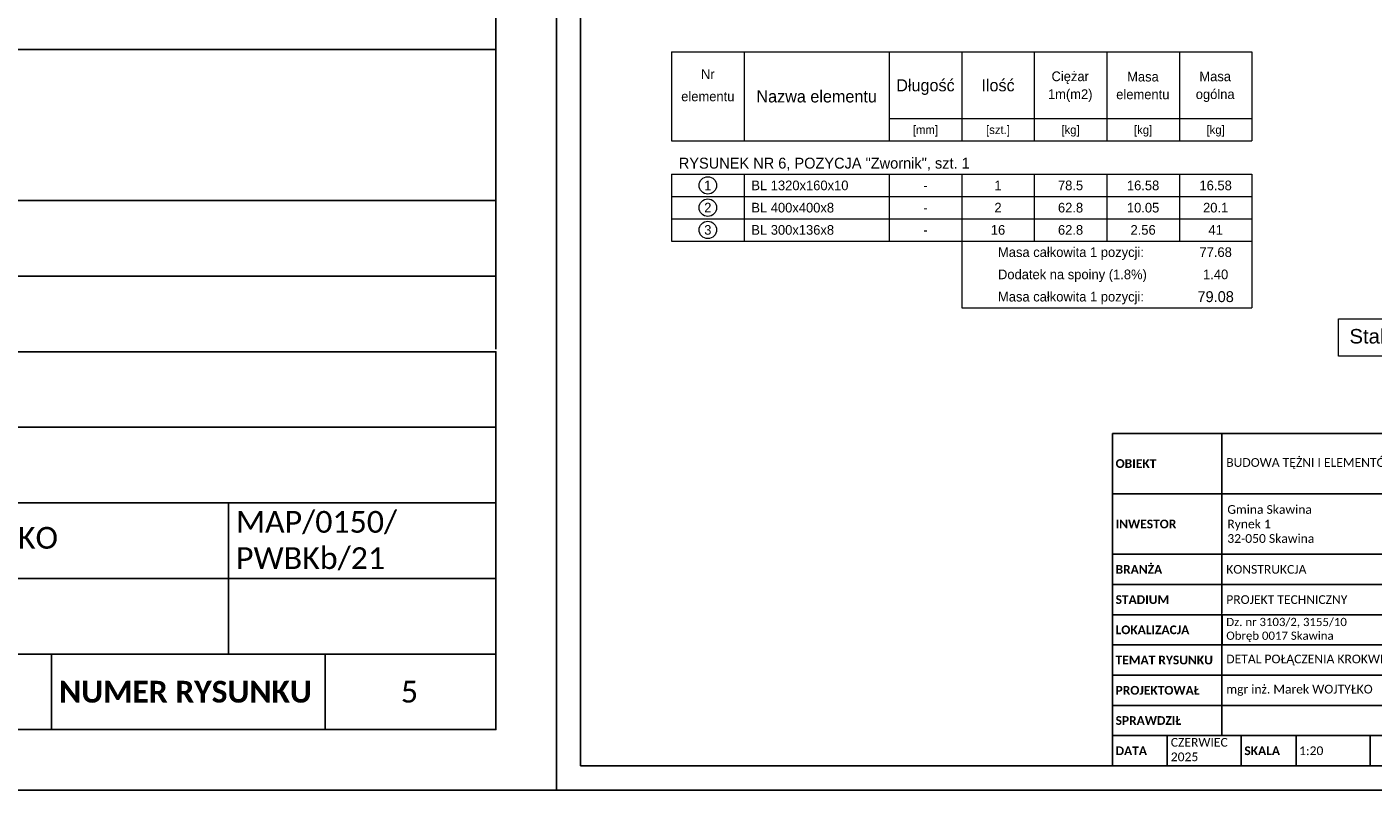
# Model space of a CAD drawing. Header units: millimetres. Extents: x 219841 to 236232, y -126388 to -112129.
# Tile 18 of 30: x 232444 to 233000, y -113614 to -113298. Entities that reach past the tile are written whole.
import ezdxf
from ezdxf.enums import TextEntityAlignment as Align

# ---------------------------------------------------------------- set-up
doc = ezdxf.new("R2010")
doc.units = ezdxf.units.MM
for name, color, linetype, lineweight in [('A-WIDOKOWA', 7, 'Continuous', 25), ('Opis', 41, 'Continuous', 9), ('tekst', 31, 'Continuous', 9), ('widokowa', 151, 'Continuous', 18)]:
    doc.layers.add(name, color=color, linetype=linetype, lineweight=lineweight)
doc.styles.add('Arial', font='GOTHIC.TTF')
doc.styles.add('SIMPLEX', font='GOTHIC.TTF')
doc.styles.get("Standard").update_dxf_attribs({"font": 'GOTHIC.TTF'})

# ---------------------------------------------------------------- blocks, each defined once
blk = doc.blocks.new('zw$61FA')
for points in [[(0, 562.5), (226.2, 562.5), (226.2, 437.5), (0, 437.5), (0, 562.5)], [(0, 437.5), (226.2, 437.5), (226.2, 375), (0, 375), (0, 437.5)], [(0, 375), (226.2, 375), (226.2, 312.5), (0, 312.5), (0, 375)], [(0, 312.5), (226.2, 312.5), (226.2, 250), (0, 250), (0, 312.5)], [(0, 250), (226.2, 250), (226.2, 187.5), (0, 187.5), (0, 250)], [(0, 187.5), (226.2, 187.5), (226.2, 125), (0, 125), (0, 187.5)], [(226.2, 187.5), (678.7, 187.5), (678.7, 125), (226.2, 125), (226.2, 187.5)], [(678.7, 187.5), (900, 187.5), (900, 125), (678.7, 125), (678.7, 187.5)], [(0, 125), (226.2, 125), (226.2, 62.5), (0, 62.5), (0, 125)], [(226.2, 125), (678.7, 125), (678.7, 62.5), (226.2, 62.5), (226.2, 125)], [(678.7, 125), (900, 125), (900, 62.5), (678.7, 62.5), (678.7, 125)]]:
    blk.add_lwpolyline(points)
for points in [[(226.2, 437.5), (900, 437.5), (900, 375), (226.2, 375)], [(226.2, 375), (900, 375), (900, 312.5), (226.2, 312.5)], [(226.2, 250), (900, 250), (900, 187.5), (226.2, 187.5)], [(0, 62.5), (113.1, 62.5), (113.1, 0), (0, 0)], [(113.1, 62.5), (266.2, 62.5), (266.2, 0), (113.1, 0)], [(266.2, 62.5), (379.3, 62.5), (379.3, 0), (266.2, 0)], [(379.3, 62.5), (532.4, 62.5), (532.4, 0), (379.3, 0)], [(532.4, 62.5), (758.7, 62.5), (758.7, 0), (532.4, 0)], [(758.7, 62.5), (900, 62.5), (900, 0), (758.7, 0)]]:
    blk.add_lwpolyline(points, close=True)
at = {"layer": 'tekst', "insert": (235.1, 625), "char_height": 18, "width": 664.9, "attachment_point": 4, "bg_fill": 2}
blk.add_mtext('\\A1;\\fCalibri|b0|i0|c238|p34;BUDOWA TĘŻNI I ELEMENTÓW MAŁEJ ARCHITEKTURY', dxfattribs=at)
at = {"layer": 'tekst', "char_height": 18}
for s, insert, width, attachment_point in [('\\pxql;{\\fCalibri|b1|i0|c238|p34; OBIEKT}', (108.1, 625), 216.222, 5), ('\\pxql;{\\fCalibri|b1|i0|c238|p34; INWESTOR}', (108.1, 500), 216.222, 5), ('\\pxql;{\\fCalibri|b1|i0|c238|p34; BRANŻA}', (108.1, 406.2), 216.222, 5), ('{\\fCalibri|b0|i0|c238|p34;KONSTRUKCJA}', (235.1, 406.2), 462.4, 4), ('\\pxql;{\\fCalibri|b1|i0|c238|p34; STADIUM}', (108.1, 343.7), 216.222, 5), ('{\\fCalibri|b0|i0|c238|p34;PROJEKT TECHNICZNY}', (235.1, 343.7), 664.9, 4), ('\\pxql;{\\fCalibri|b1|i0|c238|p34; LOKALIZACJA}', (108.1, 281.2), 216.222, 5), ('\\pxql;{\\fCalibri|b1|i0|c238|p34; TEMAT RYSUNKU}', (108.1, 218.7), 216.222, 5), ('\\pxql;{\\fCalibri|b0|i0|c238|p34; MAP/0150/\\P PWBKb/21}', (786.8, 156.2), 216.222, 5), ('\\pxql;{\\fCalibri|b1|i0|c238|p34; PROJEKTOWAŁ}', (108.1, 156.2), 216.222, 5), ('\\pxql;{\\fCalibri|b0|i0|c238|p34;mgr inż. Marek WOJTYŁKO}', (456.9, 156.2), 443.567, 5), ('\\pxql;{\\fCalibri|b1|i0|c238|p34; SPRAWDZIŁ}', (108.1, 93.7), 216.222, 5), ('\\pxql;{\\fCalibri|b0|i0|c238|p34;CZERWIEC\\P2025}', (228.5, 33.6), 216.222, 5), ('\\pxql;{\\fCalibri|b1|i0|c238|p34; DATA}', (56.6, 31.2), 113.111, 5), ('\\pxql;{\\fCalibri|b1|i0|c238|p34; SKALA}', (322.8, 31.2), 113.111, 5)]:
    blk.add_mtext(s, dxfattribs=dict(at, insert=insert, width=width, attachment_point=attachment_point))
blk.add_lwpolyline([(0, 687.5), (226.2, 687.5), (226.2, 562.5), (0, 562.5), (0, 687.5)])
blk.add_lwpolyline([(226.2, 687.5), (900, 687.5), (900, 562.5), (226.2, 562.5)], close=True)
at = {"layer": 'tekst', "width": 664.9, "attachment_point": 4, "bg_fill": 2}
for s, insert, char_height in [('{\\fCalibri|b0|i0|c238|p34;\\C256;Gmina Skawina\\PRynek 1\\P32-050 Skawina}', (237.3, 500), 18), ('{\\fCalibri|b0|i0|c238|p34;Dz. nr 3103/2, 3155/10\\PObręb 0017 Skawina}', (235.1, 281.2), 17)]:
    blk.add_mtext(s, dxfattribs=dict(at, insert=insert, char_height=char_height))
for points in [[(226.2, 562.5), (900, 562.5), (900, 437.5), (226.2, 437.5)], [(226.2, 312.5), (900, 312.5), (900, 250), (226.2, 250)]]:
    blk.add_lwpolyline(points, close=True)

msp = doc.modelspace()

# ---------------------------------------------------------------- linework, layer by layer
for points in [[(232300.59, -113463.6), (232637.48, -113463.6), (232637.48, -113494.85), (232300.59, -113494.85)], [(232937.72, -113553.6), (233072.48, -113553.6), (233072.48, -113566.1), (232937.72, -113566.1)], [(232377.15, -113557.35), (232453.7, -113557.35), (232453.7, -113588.6), (232377.15, -113588.6)], [(232453.7, -113557.35), (232566.81, -113557.35), (232566.81, -113588.6), (232453.7, -113588.6)], [(232566.81, -113557.35), (232637.48, -113557.35), (232637.48, -113588.6), (232566.81, -113588.6)], [(232968.35, -113591.1), (232998.97, -113591.1), (232998.97, -113603.6), (232968.35, -113603.6)], [(232998.97, -113591.1), (233044.21, -113591.1), (233044.21, -113603.6), (232998.97, -113603.6)]]:
    msp.add_lwpolyline(points, close=True)
at = {"layer": 'A-WIDOKOWA'}
msp.add_lwpolyline([(230587.48, -113588.6), (232637.48, -113588.6), (232637.48, -112153.6), (230587.48, -112153.6)], close=True, dxfattribs=at)
at = {"layer": 'Defpoints'}
msp.add_lwpolyline([(230562.48, -113613.6), (232662.48, -113613.6), (232662.48, -112128.6), (230562.48, -112128.6)], close=True, dxfattribs=at)
at = {"layer": 'Opis'}
for p, q in [((232710.11, -113308.38), (232950.11, -113308.38)), ((232710.11, -113308.38), (232710.11, -113345.18)), ((232740.11, -113308.38), (232740.11, -113345.18)), ((232800.11, -113308.38), (232800.11, -113345.18)), ((232830.11, -113308.38), (232830.11, -113345.18)), ((232860.11, -113308.38), (232860.11, -113345.18)), ((232890.11, -113308.38), (232890.11, -113345.18)), ((232920.11, -113308.38), (232920.11, -113345.18)), ((232950.11, -113308.38), (232950.11, -113345.18)), ((232800.11, -113335.98), (232950.11, -113335.98)), ((232710.11, -113345.18), (232950.11, -113345.18)), ((232710.11, -113358.98), (232950.11, -113358.98)), ((232710.11, -113358.98), (232710.11, -113368.18)), ((232740.11, -113358.98), (232740.11, -113368.18)), ((232800.11, -113358.98), (232800.11, -113368.18)), ((232830.11, -113358.98), (232830.11, -113368.18)), ((232860.11, -113358.98), (232860.11, -113368.18)), ((232890.11, -113358.98), (232890.11, -113368.18)), ((232920.11, -113358.98), (232920.11, -113368.18)), ((232950.11, -113358.98), (232950.11, -113368.18)), ((232710.11, -113368.18), (232950.11, -113368.18)), ((232710.11, -113368.18), (232710.11, -113377.38)), ((232740.11, -113368.18), (232740.11, -113377.38)), ((232800.11, -113368.18), (232800.11, -113377.38)), ((232830.11, -113368.18), (232830.11, -113377.38)), ((232860.11, -113368.18), (232860.11, -113377.38)), ((232890.11, -113368.18), (232890.11, -113377.38)), ((232920.11, -113368.18), (232920.11, -113377.38)), ((232950.11, -113368.18), (232950.11, -113377.38)), ((232710.11, -113377.38), (232950.11, -113377.38)), ((232710.11, -113377.38), (232710.11, -113386.58)), ((232740.11, -113377.38), (232740.11, -113386.58)), ((232800.11, -113377.38), (232800.11, -113386.58)), ((232830.11, -113377.38), (232830.11, -113386.58)), ((232860.11, -113377.38), (232860.11, -113386.58)), ((232890.11, -113377.38), (232890.11, -113386.58)), ((232920.11, -113377.38), (232920.11, -113386.58)), ((232950.11, -113377.38), (232950.11, -113414.18)), ((232710.11, -113386.58), (232950.11, -113386.58)), ((232830.11, -113386.58), (232830.11, -113414.18)), ((232830.11, -113414.18), (232950.11, -113414.18))]:
    msp.add_line(p, q, dxfattribs=at)
for centre in [(232725.11, -113363.58), (232725.11, -113372.78), (232725.11, -113381.98)]:
    msp.add_circle(centre, 3.6, dxfattribs=at)

# ---------------------------------------------------------------- texts
at = {"layer": 'Opis', "style": 'Arial'}
for s, height, p in [('Nr', 4, (232725.11, -113317.58)), ('Ciężar', 4, (232874.97, -113318.48)), ('Masa', 4, (232905.05, -113318.61)), ('Masa', 4, (232934.92, -113318.51)), ('Długość', 5, (232815.11, -113322.18)), ('Ilość', 5, (232845.11, -113322.18)), ('ogólna', 4, (232934.92, -113325.87)), ('elementu', 4, (232725.11, -113326.78)), ('Nazwa elementu', 5, (232770.11, -113326.78)), ('1m(m2)', 4, (232874.97, -113325.84)), ('elementu', 4, (232905, -113325.94)), ('[mm]', 3.5, (232815.11, -113340.58)), ('[szt.]', 3.5, (232845.11, -113340.58)), ('[kg]', 3.5, (232875.11, -113340.58)), ('[kg]', 3.5, (232905.11, -113340.58)), ('[kg]', 3.5, (232935.11, -113340.58)), ('1', 4, (232725.11, -113363.58)), ('1', 4, (232845.11, -113363.58)), ('78.5', 4, (232875.11, -113363.58)), ('16.58', 4, (232905.11, -113363.58)), ('16.58', 4, (232935.11, -113363.58)), ('-', 4, (232815.11, -113363.58)), ('2', 4, (232725.11, -113372.78)), ('-', 4, (232815.11, -113372.78)), ('2', 4, (232845.11, -113372.78)), ('62.8', 4, (232875.11, -113372.78)), ('10.05', 4, (232905.11, -113372.78)), ('20.1', 4, (232935.11, -113372.78)), ('3', 4, (232725.11, -113381.98)), ('-', 4, (232815.11, -113381.98)), ('16', 4, (232845.11, -113381.98)), ('62.8', 4, (232875.11, -113381.98)), ('2.56', 4, (232905.11, -113381.98)), ('41', 4, (232935.11, -113381.98)), ('77.68', 4, (232935.11, -113391.18)), ('1.40', 4, (232935.11, -113400.38)), ('79.08', 4.5, (232935.11, -113409.58))]:
    msp.add_text(s, height=height, dxfattribs=at).set_placement(p, align=Align.MIDDLE_CENTER)
for s, height, p in [('RYSUNEK NR 6, POZYCJA "Zwornik", szt. 1', 4.5, (232713.11, -113354.38)), ('BL 1320x160x10', 4, (232743.11, -113363.58)), ('BL 400x400x8', 4, (232743.11, -113372.78)), ('BL 300x136x8', 4, (232743.11, -113381.98)), ('Masa całkowita 1 pozycji:', 4, (232845.11, -113391.18)), ('Dodatek na spoiny (1.8%)', 4, (232845.11, -113400.38)), ('Masa całkowita 1 pozycji:', 4, (232845.11, -113409.58))]:
    msp.add_text(s, height=height, dxfattribs=at).set_placement(p, align=Align.MIDDLE_LEFT)
at = {"layer": 'tekst', "ltscale": 70, "insert": (233132.58, -113426.86), "char_height": 6, "width": 284.266, "attachment_point": 5, "style": 'SIMPLEX', "bg_fill": 2}
msp.add_mtext('\\pxql;{\\fArial|b0|i0|c238|p34;Stal profilowa: S235}', dxfattribs=at)
at = {"layer": 'tekst'}
for s, insert, char_height, width, attachment_point in [('{\\fCalibri|b0|i0|c238|p34;DETAL POŁĄCZENIA KROKWI W ZWORNIKU}', (232939.5, -113559.85), 3.6, 132.98, 4), ('\\pxql;{\\fCalibri|b1|i0|c238|p34; NUMER RYSUNKU}', (232507.76, -113572.98), 9, 108.1112, 5), ('\\pxql;{\\fCalibri|b0|i0|c238|p34; 1:20}', (232983.66, -113597.35), 3.6, 30.6222, 5)]:
    msp.add_mtext(s, dxfattribs=dict(at, insert=insert, char_height=char_height, width=width, attachment_point=attachment_point))

# ---------------------------------------------------------------- next in the draw order: linework, layer by layer
at = {"layer": 'widokowa'}
msp.add_lwpolyline([(232985.89, -113418.69), (233067.8, -113418.69), (233067.8, -113434.25), (232985.89, -113434.25)], close=True, dxfattribs=at)

# ---------------------------------------------------------------- next in the draw order: block references
for p, xscale, yscale, zscale in [((232187.48, -113588.6), 0.5, 0.5, 0.5), ((232892.48, -113603.6), 0.2, 0.2, 0.2)]:
    msp.add_blockref('zw$61FA', p, dxfattribs=dict(xscale=xscale, yscale=yscale, zscale=zscale))

# ---------------------------------------------------------------- next in the draw order: linework, layer by layer
at = {"layer": 'A-WIDOKOWA'}
msp.add_lwpolyline([(232672.48, -113603.6), (233072.48, -113603.6), (233072.48, -113029.6), (232672.48, -113029.6)], close=True, dxfattribs=at)
at = {"layer": 'Defpoints'}
msp.add_lwpolyline([(232662.48, -113613.6), (233082.48, -113613.6), (233082.48, -113019.6), (232662.48, -113019.6)], close=True, dxfattribs=at)

# ---------------------------------------------------------------- next in the draw order: texts
at = {"layer": 'tekst', "insert": (232636.46, -113572.98), "char_height": 9, "width": 76.5556, "attachment_point": 5}
msp.add_mtext('\\pxql;{\\fCalibri|b0|i0|c238|p34;5}', dxfattribs=at)

doc.saveas('drawing.dxf')
